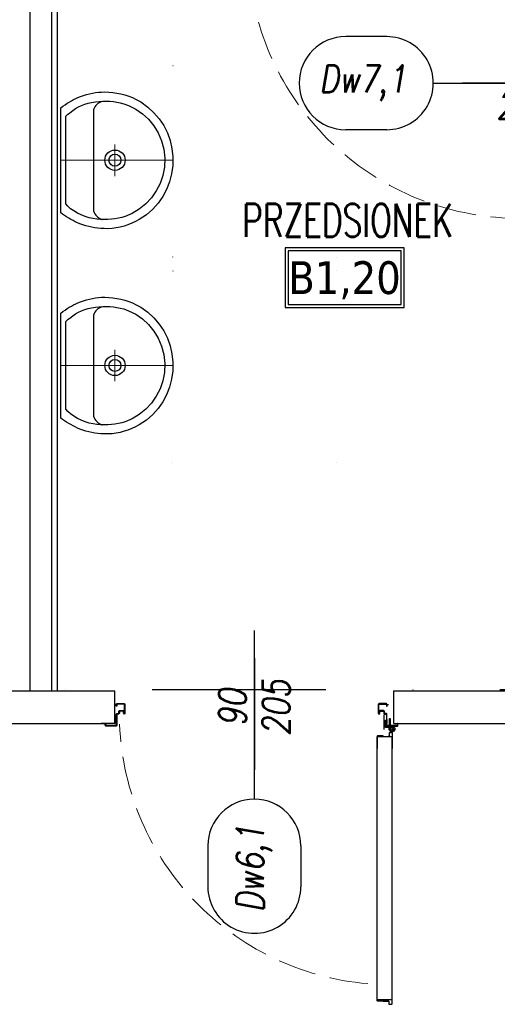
# Model space of a CAD drawing. Header units: millimetres. Extents: x 28600 to 181045, y -399112 to -163690.
# Tile 227 of 256: x 60080 to 60254, y -194756 to -194396. Entities that reach past the tile are written whole.
import ezdxf
from ezdxf.enums import TextEntityAlignment as Align

# ---------------------------------------------------------------- set-up
doc = ezdxf.new("R2010")
doc.units = ezdxf.units.MM
for name, pattern in [('CENTER', [0.6, 0.375, -0.075, 0.075, -0.075]), ('DASHDOT', [25.4, 12.7, -6.35, 0, -6.35]), ('DOT', [6.35, 0, -6.35]), ('Hidden Line', [391.222223, 282.222223, -109])]:
    doc.linetypes.add(name, pattern=pattern)
doc.layers.get('0').update_dxf_attribs({"color": 8})
for name, color, linetype in [('!! 0_ Istn-sciany', 8, 'Continuous'), ('!! 0_Opis_pom', 8, 'Continuous'), ('!! 2 ZABUDOWA GK-MDF', 8, 'Continuous'), ('!! 2_Drzwi - nowe remont', 8, 'Continuous'), ('!! 2_drzwi opis', 8, 'Continuous'), ('!! 2_proj ściany remont', 8, 'Continuous'), ('!! 2_wypos-sanitarne', 8, 'Continuous'), ('0-osie-liniA', 8, 'DASHDOT')]:
    doc.layers.add(name, color=color, linetype=linetype)
doc.styles.add('50', font='ROMANS.shx', dxfattribs={"width": 0.8, "height": 10})
doc.styles.add('ARCHETYP', font='romans.shx', dxfattribs={"height": 15})
doc.styles.add('ARIAL', font='tahoma.ttf')
doc.styles.add('TXT', font='simplex.shx')

# ---------------------------------------------------------------- blocks, each defined once
blk = doc.blocks.new('zaw-dr-90-p')
at = {"color": 2, "linetype": 'CENTER', "ltscale": 0.2}
for p, q in [((12, 0), (-12, 0)), ((0, 12), (0, -12)), ((24.5, 24), (31, 24)), ((24.5, 19), (31, 19))]:
    blk.add_line(p, q, dxfattribs=at)
at = {"ltscale": 0.2}
for p, q in [((10, 12), (6.5, 12)), ((10, 0), (10, 6.5))]:
    blk.add_line(p, q, dxfattribs=at)
blk.add_lwpolyline([(10, 10), (10, 39), (6.5, 39), (6.5, 10)], dxfattribs=at)
blk.add_lwpolyline([(0, 6.5), (23.5, 6.5, 0.414214), (28, 11), (28, 31), (24.5, 31), (24.5, 11, -0.414214), (23.5, 10), (0, 10, 4.561698), (7.6, 6.5), (4.9, 4.2)], format="xyb", dxfattribs=at)
blk.add_lwpolyline([(-0.2, -0.2), (-2.5, -0.2), (-2.5, 0.2), (-0.2, 0.2), (-0.2, 2.5), (0.2, 2.5), (0.2, 0.2), (2.8, 0.2), (2.8, -0.2), (0.2, -0.2), (0.2, -2.8), (-0.2, -2.8)], close=True)
blk.add_circle((0, 0), 6.5, dxfattribs=at)
blk = doc.blocks.new('drzwi 90- sc 12')
for p, q in [((-13620.32, 20410.16), (-13620.32, 20313.77)), ((-13616.12, 20410.26), (-13620.22, 20410.26)), ((-13616.12, 20410.26), (-13620, 20410.26)), ((-13618.17, 20410.26), (-13616.22, 20410.26)), ((-13618.17, 20410.26), (-13616.22, 20410.26)), ((-13616.12, 20410.26), (-13616.12, 20411.46)), ((-13616.12, 20411.46), (-13615.02, 20411.46)), ((-13614.92, 20411.36), (-13614.92, 20313.77)), ((-13614.92, 20409.86), (-13620.32, 20409.86)), ((-13620.32, 20313.47), (-13620.32, 20317.97)), ((-13614.92, 20312.27), (-13614.92, 20317.97)), ((-13614.92, 20313.77), (-13620.32, 20313.77)), ((-13618.22, 20313.37), (-13620.22, 20313.37)), ((-13618.22, 20313.67), (-13618.22, 20313.37)), ((-13618.22, 20313.67), (-13616.42, 20313.67)), ((-13615.92, 20313.17), (-13615.92, 20312.17)), ((-13617.77, 20311.12), (-13617.77, 20305.72)), ((-13617.77, 20311.12), (-13617.77, 20305.72)), ((-13616.17, 20309.92), (-13617.37, 20309.92)), ((-13616.17, 20309.92), (-13616.17, 20311.02)), ((-13615.92, 20312.17), (-13615.02, 20312.17)), ((-13715.57, 20308.32), (-13715.57, 20308.56)), ((-13715.57, 20307.69), (-13715.57, 20308.56)), ((-13715.57, 20307.82), (-13715.57, 20308.56)), ((-13715.57, 20307.72), (-13715.37, 20307.72)), ((-13715.77, 20301.96), (-13716.27, 20301.96)), ((-13616.77, 20301.96), (-13616.27, 20301.96))]:
    blk.add_line(p, q)
for points in [[(-13665.27, 20284.96), (-13665.27, 20325.83)], [(-13615.57, 20309.64), (-13615.32, 20309.64), (-13615.32, 20309.82), (-13616.32, 20309.82), (-13616.32, 20309.64), (-13615.92, 20309.64)]]:
    blk.add_lwpolyline(points)
at = {"ltscale": 0.2}
for points in [[(-13715.57, 20307.51), (-13715.57, 20309.48, 0.414214), (-13715.91, 20309.82), (-13719.43, 20309.82, 0.414214), (-13719.77, 20309.48), (-13719.77, 20308.92), (-13719.59, 20308.92), (-13719.59, 20309.48, -0.414214), (-13719.43, 20309.64), (-13716.97, 20309.64)], [(-13716.97, 20309.64), (-13715.91, 20309.64, -0.414214), (-13715.75, 20309.48), (-13715.75, 20307.51)], [(-13615.92, 20309.64), (-13616.63, 20309.64, 0.414214), (-13616.79, 20309.48), (-13616.79, 20305.58, -0.414214), (-13617.13, 20305.24), (-13617.58, 20305.24, 0.414214), (-13617.74, 20305.08), (-13617.74, 20304.48, -0.414214), (-13618.08, 20304.14), (-13619.26, 20304.14, -0.414214), (-13619.6, 20304.48), (-13619.6, 20305.15, 1), (-13619.79, 20305.15), (-13619.79, 20301.96, 0.414214), (-13619.63, 20301.8), (-13617.11, 20301.8, 0.414214), (-13616.95, 20301.96), (-13616.95, 20302.52), (-13616.77, 20302.52), (-13616.77, 20301.96, -0.414214), (-13617.11, 20301.62), (-13619.63, 20301.62, -0.414214), (-13619.97, 20301.96), (-13619.97, 20305.15, -1), (-13619.42, 20305.15), (-13619.42, 20304.48, 0.414214), (-13619.26, 20304.32), (-13618.08, 20304.32, 0.414214), (-13617.92, 20304.48), (-13617.92, 20305.08, -0.414214), (-13617.58, 20305.42), (-13617.13, 20305.42, 0.414214), (-13616.97, 20305.58), (-13616.97, 20309.48, -0.414214), (-13616.63, 20309.82), (-13613.11, 20309.82, -0.414214), (-13612.77, 20309.48), (-13612.77, 20308.92), (-13612.95, 20308.92), (-13612.95, 20309.48, 0.414214), (-13613.11, 20309.64), (-13615.57, 20309.64)], [(-13715.75, 20307.76), (-13715.75, 20305.58, 0.414214), (-13715.41, 20305.24), (-13714.96, 20305.24, -0.414214), (-13714.8, 20305.08), (-13714.8, 20304.48, 0.414214), (-13714.46, 20304.14), (-13713.28, 20304.14, 0.414214), (-13712.94, 20304.48), (-13712.94, 20305.15, -1), (-13712.75, 20305.15), (-13712.75, 20301.96, -0.414214), (-13712.91, 20301.8), (-13715.43, 20301.8, -0.414214), (-13715.59, 20301.96), (-13715.59, 20302.52), (-13715.77, 20302.52), (-13715.77, 20301.96, 0.414214), (-13715.43, 20301.62), (-13712.91, 20301.62, 0.414214), (-13712.57, 20301.96), (-13712.57, 20305.15, 1), (-13713.12, 20305.15), (-13713.12, 20304.48, -0.414214), (-13713.28, 20304.32), (-13714.46, 20304.32, -0.414214), (-13714.62, 20304.48), (-13714.62, 20305.08, 0.414214), (-13714.96, 20305.42), (-13715.41, 20305.42, -0.414214), (-13715.57, 20305.58), (-13715.57, 20307.64)]]:
    blk.add_lwpolyline(points, format="xyb", dxfattribs=at)
at = {"lineweight": 30}
for points in [[(-13716.27, 20308.92), (-13721.27, 20308.92)], [(-13716.27, 20308.92), (-13716.27, 20296.92)], [(-13614.27, 20308.92), (-13609.27, 20308.92)], [(-13614.27, 20308.92), (-13614.27, 20296.92)]]:
    blk.add_lwpolyline(points, dxfattribs=at)
blk.add_lwpolyline([(-13616.79, 20308.82), (-13616.97, 20308.82), (-13616.97, 20307.42), (-13616.79, 20307.42)], close=True)
for centre, radius, start, end in [((-13620.22, 20410.16), 0.1, 90, 180), ((-13615.02, 20411.36), 0.1, 0, 90), ((-13620.22, 20313.47), 0.1, 180, 270), ((-13616.42, 20313.17), 0.5, 0, 90), ((-13616.27, 20311.02), 0.1, 0, 90), ((-13615.02, 20312.27), 0.1, 270, 0)]:
    blk.add_arc(centre, radius, start, end)
at = {"linetype": 'Hidden Line', "lineweight": 9, "ltscale": 0.05}
blk.add_arc((-13615.5, 20305.14), 99.12, 94.8005, 177.6944, dxfattribs=at)
at = {"xscale": 0.09999999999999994, "yscale": 0.09999999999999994, "zscale": 0.09999999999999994, "rotation": 180.0000000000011}
blk.add_blockref('zaw-dr-90-p', (-13614.92, 20310.92), dxfattribs=at)
blk = doc.blocks.new('A$C527aaae0')
at = {"lineweight": 5}
for points in [[(0, 0), (0, -0.4111)], [(0.1863, -0.1214), (0.1863, -0.1211)], [(0.1863, -0.1211), (0.1863, -0.1214)], [(-0.0573, -0.1985), (0.0582, -0.1985)]]:
    blk.add_lwpolyline(points, dxfattribs=at)
for points in [[(0.1915, -0.001), (0.1975, -0.0093), (0.203, -0.0173), (0.2082, -0.025), (0.213, -0.0326), (0.2175, -0.0402), (0.2216, -0.0479), (0.2255, -0.0558), (0.2292, -0.0639), (0.2328, -0.0735), (0.2366, -0.0845), (0.2399, -0.0953), (0.2429, -0.1061), (0.2453, -0.1169), (0.2473, -0.1278), (0.2487, -0.1389), (0.2495, -0.1502), (0.2498, -0.1618), (0.2492, -0.1766), (0.2478, -0.1918), (0.2457, -0.2067), (0.2428, -0.2214), (0.239, -0.2358), (0.2344, -0.25), (0.2289, -0.2639), (0.2225, -0.2775), (0.2132, -0.2936), (0.1947, -0.319), (0.174, -0.3415), (0.1513, -0.361), (0.1268, -0.3776), (0.1005, -0.391), (0.0726, -0.4011), (0.0432, -0.4079), (0.0125, -0.4112), (-0.0191, -0.4105), (-0.0495, -0.4063), (-0.0786, -0.3988), (-0.1062, -0.3881), (-0.1321, -0.3743), (-0.1563, -0.3574), (-0.1786, -0.3374), (-0.1988, -0.3143), (-0.2168, -0.2883), (-0.2237, -0.2746), (-0.2299, -0.2608), (-0.2353, -0.2468), (-0.24, -0.2327), (-0.2438, -0.2183), (-0.2467, -0.2037), (-0.2487, -0.1888), (-0.2498, -0.1735), (-0.2497, -0.1595), (-0.249, -0.1479), (-0.2479, -0.1367), (-0.2463, -0.1256), (-0.2444, -0.1148), (-0.242, -0.104), (-0.2392, -0.0932), (-0.2359, -0.0823), (-0.2322, -0.0712), (-0.2282, -0.0623), (-0.2242, -0.0541), (-0.22, -0.0461), (-0.2157, -0.0381), (-0.2113, -0.0303), (-0.2067, -0.0225), (-0.2019, -0.0148), (-0.1969, -0.0071), (-0.1921, -0.001)], [(0.1608, -0.0198), (0.1622, -0.0209), (0.1634, -0.022), (0.1645, -0.023), (0.1654, -0.024), (0.1663, -0.025), (0.1672, -0.0261), (0.1682, -0.0273), (0.1692, -0.0287), (0.1739, -0.0344), (0.1821, -0.0451), (0.1893, -0.0557), (0.1954, -0.0665), (0.2007, -0.0776), (0.2051, -0.0891), (0.2087, -0.1012), (0.2116, -0.114), (0.2138, -0.1277), (0.2152, -0.1416), (0.216, -0.1551), (0.2162, -0.1682), (0.2158, -0.181), (0.2146, -0.1937), (0.2128, -0.2063), (0.2103, -0.2189), (0.2069, -0.2316), (0.2007, -0.2493), (0.1874, -0.2756), (0.1704, -0.3001), (0.1499, -0.3221), (0.1263, -0.3413), (0.1, -0.3573), (0.0711, -0.3696), (0.0402, -0.3777), (0.0074, -0.3812), (-0.0248, -0.3802), (-0.0555, -0.3745), (-0.0846, -0.3645), (-0.1119, -0.3506), (-0.1369, -0.3331), (-0.1592, -0.3122), (-0.1785, -0.2885), (-0.1945, -0.2622), (-0.2053, -0.2373), (-0.2088, -0.2247), (-0.2117, -0.2119), (-0.2139, -0.1991), (-0.2155, -0.1862), (-0.2165, -0.1732), (-0.2167, -0.1601), (-0.2161, -0.147), (-0.2148, -0.1337), (-0.2129, -0.12), (-0.2097, -0.1056), (-0.2052, -0.0909), (-0.1995, -0.0763), (-0.1928, -0.0622), (-0.1851, -0.049), (-0.1767, -0.0372), (-0.1676, -0.0271), (-0.159, -0.0198)]]:
    blk.add_lwpolyline(points, close=True)
blk.add_lwpolyline([(0.2151, -0.1518), (0.2126, -0.1464), (0.21, -0.1415), (0.2071, -0.1372), (0.2038, -0.1333), (0.2, -0.1297), (0.1955, -0.1264), (0.1903, -0.1232), (0.1842, -0.1211), (-0.1851, -0.1211), (-0.1909, -0.1228), (-0.1959, -0.1256), (-0.2003, -0.1289), (-0.2043, -0.1326), (-0.2078, -0.1367), (-0.2109, -0.1413), (-0.2137, -0.1463), (-0.2163, -0.1518), (-0.2163, -0.1521)])
at = {"linetype": 'DOT'}
blk.add_lwpolyline([(-0.3533, -0.4109), (0.3467, -0.4109), (0.3467, -1.0109), (-0.3533, -1.0109)], close=True, dxfattribs=at)
for radius in [0.0371, 0.0219]:
    blk.add_circle((0.0005, -0.1995), radius)
blk = doc.blocks.new('1_ok-opis')
blk.add_line((0, 111.61), (0, 50))
for points in [[(-17, 128.61), (-17, 143.61)], [(17, 128.61), (17, 143.61)]]:
    blk.add_lwpolyline(points)
for centre, start, end in [((0, 143.61), 0, 180), ((0, 128.61), 180, 0)]:
    blk.add_arc(centre, 17, start, end)
at = {"style": 'ARCHETYP'}
for tag, height, rotation, p in [('NR', 12, 90, (0, 136.9)), ('NR', 12, 270, (0, 136.9)), ('SZEROKOŚĆ', 10, 270, (8, 78.29)), ('SZEROKOŚĆ', 10, 90, (-8, 78.29)), ('WYSOKOŚĆ', 10, 270, (-8, 78.29)), ('WYSOKOŚĆ', 10, 90, (8, 78.29))]:
    blk.add_attdef(tag, text='', height=height, rotation=rotation, dxfattribs=at).set_placement(p, align=Align.MIDDLE)

msp = doc.modelspace()

# ---------------------------------------------------------------- linework, layer by layer
at = {"layer": '!! 0_ Istn-sciany'}
for points in [[(60049.56735, -194641.12813), (60114.56735, -194641.12813)], [(60114.56735, -194653.12813), (60114.56735, -194641.12813)], [(60216.56735, -194641.12813), (60472.56735, -194641.12813)], [(60003.56735, -194653.12813), (60114.56735, -194653.12813)], [(60216.56735, -194653.12813), (61201.56735, -194653.12813)]]:
    msp.add_lwpolyline(points, dxfattribs=at)
at = {"layer": '!! 0_Opis_pom', "ltscale": 0.7}
for points in [[(60176.77687, -194501.05374), (60220.29687, -194501.05374), (60220.29687, -194479.29374), (60176.77687, -194479.29374)], [(60177.86487, -194499.96574), (60219.20887, -194499.96574), (60219.20887, -194480.38174), (60177.86487, -194480.38174)]]:
    msp.add_lwpolyline(points, close=True, dxfattribs=at)
at = {"layer": '!! 2 ZABUDOWA GK-MDF'}
for points in [[(60091.56735, -194641.12813), (60091.56735, -194353.12813)], [(60093.56735, -194641.12813), (60093.56735, -194353.12813)]]:
    msp.add_lwpolyline(points, dxfattribs=at)
at = {"layer": '!! 2_proj ściany remont'}
msp.add_lwpolyline([(60083.56735, -194641.12813), (60083.56735, -194353.12813)], dxfattribs=at)
at = {"layer": '0-osie-liniA', "ltscale": 5}
msp.add_lwpolyline([(57459.11355, -194640.62813), (64262.14073, -194640.62813)], dxfattribs=at)

# ---------------------------------------------------------------- block references
at = {"layer": '!! 2_Drzwi - nowe remont', "rotation": 90.00000000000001}
msp.add_blockref('drzwi 90- sc 12', (80567.49169, -180753.85843), dxfattribs=at)
at = {"layer": '!! 2_Drzwi - nowe remont', "xscale": -1, "rotation": 180}
msp.add_blockref('drzwi 90- sc 12', (73830.83705, -174344.20379), dxfattribs=at)
at = {"layer": '!! 2_drzwi opis'}
ref = msp.add_blockref('1_ok-opis', (60342.57812, -194419.12809), dxfattribs=dict(at, rotation=90.00000361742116))
ref.add_attrib('WYSOKOŚĆ', '90', dxfattribs={"layer": '0', "height": 10, "rotation": 0.0000036, "style": '50', "oblique": 10, "width": 0.8}).set_placement((60264.28727, -194411.12809), align=Align.MIDDLE)
ref.add_attrib('SZEROKOŚĆ', '205', dxfattribs={"layer": '0', "height": 10, "rotation": 0.0000036, "style": '50', "oblique": 10, "width": 0.8}).set_placement((60264.28727, -194427.12809), align=Align.MIDDLE)
ref.add_attrib('NR', 'Dw7,1', dxfattribs={"layer": '0', "height": 10, "rotation": 0.0000036, "style": '50', "oblique": 10, "width": 0.8}).set_placement((60205.13585, -194419.12809), align=Align.MIDDLE)
ref = msp.add_blockref('1_ok-opis', (60165.56734, -194569.11736), dxfattribs=dict(at, rotation=180.0000036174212))
ref.add_attrib('WYSOKOŚĆ', '90', dxfattribs={"layer": '0', "height": 10, "rotation": 90.0000036, "style": '50', "oblique": 10, "width": 0.8}).set_placement((60157.56735, -194647.40821), align=Align.MIDDLE)
ref.add_attrib('SZEROKOŚĆ', '205', dxfattribs={"layer": '0', "height": 10, "rotation": 90.0000036, "style": '50', "oblique": 10, "width": 0.8}).set_placement((60173.56735, -194647.40821), align=Align.MIDDLE)
ref.add_attrib('NR', 'Dw6,1', dxfattribs={"layer": '0', "height": 10, "rotation": 90.0000036, "style": '50', "oblique": 10, "width": 0.8}).set_placement((60165.56735, -194706.03592), align=Align.MIDDLE)
at = {"layer": '!! 2_wypos-sanitarne', "xscale": 100, "yscale": 100, "zscale": 100, "rotation": 90}
for p in [(60094.66404, -194447.3234), (60094.66404, -194522.3234)]:
    msp.add_blockref('A$C527aaae0', p, dxfattribs=at)

# ---------------------------------------------------------------- texts
at = {"layer": '!! 0_Opis_pom', "ltscale": 0.7, "style": 'TXT', "width": 0.7}
msp.add_text('PRZEDSIONEK', height=12, dxfattribs=at).set_placement((60199.652, -194475.24743), align=Align.CENTER)
at = {"layer": '!! 0_Opis_pom', "ltscale": 0.7, "style": 'ARIAL'}
msp.add_attdef('B1,20', text='', height=11.968, dxfattribs=at).set_placement((60198.53687, -194490.17374), align=Align.MIDDLE_CENTER)

doc.saveas('drawing.dxf')
